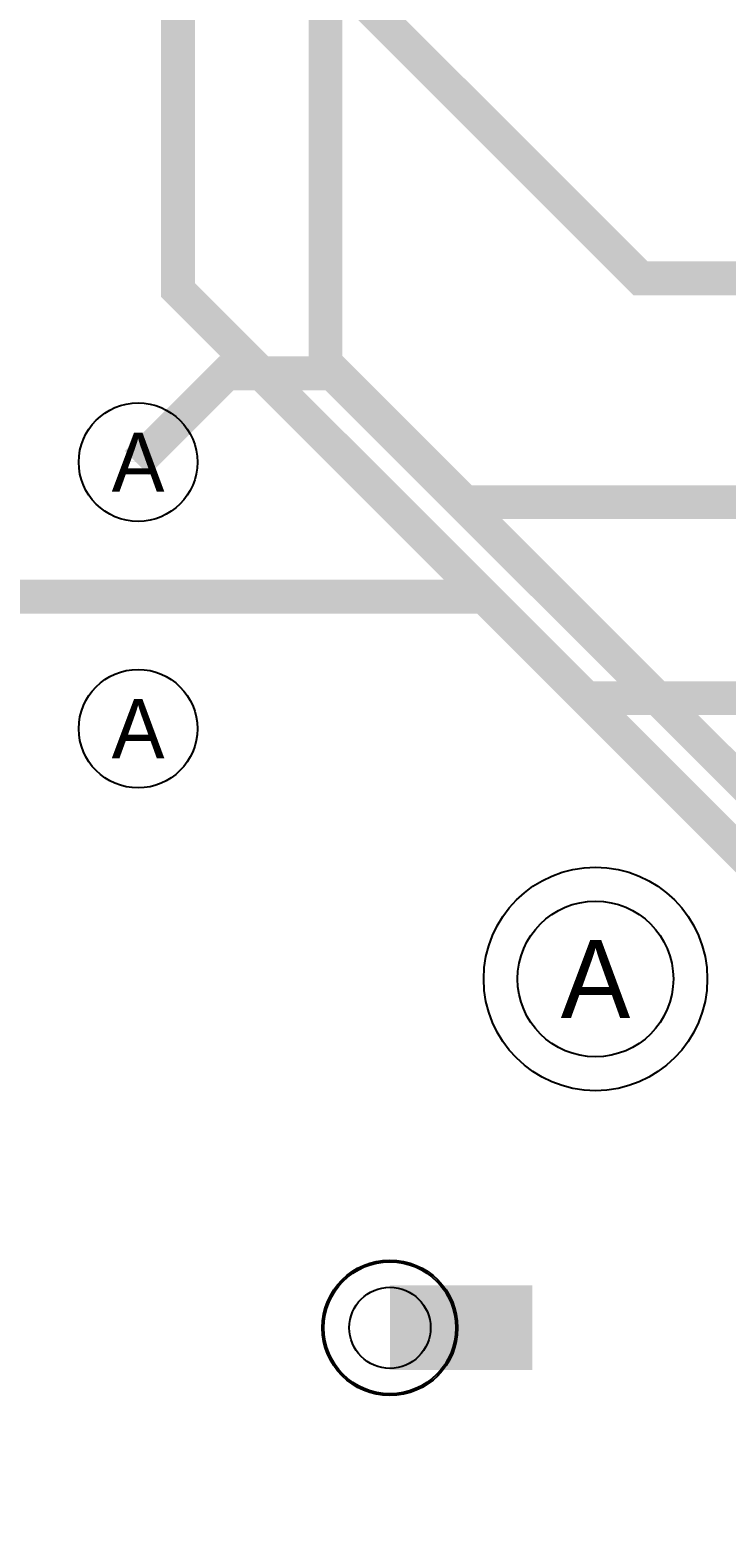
# Model space of a CAD drawing. Extents: x 0 to 3292, y 0 to 2151.
# Tile 19 of 50: x 303 to 508, y 1390 to 1832. Entities that reach past the tile are written whole.
import ezdxf
from ezdxf.enums import TextEntityAlignment as Align

# ---------------------------------------------------------------- set-up
doc = ezdxf.new("R2010")
doc.units = 0
doc.layers.add('ETCH_BOTTOM', color=1, linetype='CONTINUOUS')
doc.layers.add('ETCH_TOP', color=4, linetype='CONTINUOUS')

# ---------------------------------------------------------------- blocks, each defined once
blk = doc.blocks.new('VIA_C10H24')
at = {"layer": 'ETCH_BOTTOM'}
for radius in [19.5, 19.5, 12]:
    blk.add_circle((0, 0), radius, dxfattribs=at)
at = {"layer": 'ETCH_TOP'}
for radius in [19.5, 19.5, 12]:
    blk.add_circle((0, 0), radius, dxfattribs=at)
blk = doc.blocks.new('FIGURE_CIRCLE')
blk.add_circle((0, 0), 0.5)
blk = doc.blocks.new('66R46')
at = {"layer": 'ETCH_BOTTOM'}
blk.add_circle((0, 0), 33, dxfattribs=at)
blk.add_circle((0, 0), 33, dxfattribs=at)
at = {"layer": 'ETCH_TOP'}
blk.add_circle((0, 0), 33, dxfattribs=at)
blk.add_circle((0, 0), 33, dxfattribs=at)
blk = doc.blocks.new('PLC_SMSC_EVAL9500ALC')
at = {"layer": 'ETCH_TOP'}
blk.add_blockref('66R46', (2050, 70), dxfattribs=at)

msp = doc.modelspace()

# ---------------------------------------------------------------- linework, layer by layer
at = {"layer": 'ETCH_BOTTOM'}
for points, const_width in [([(440.94, 2032.82), (388, 1979.88), (388, 1854), (483, 1759), (684, 1759), (750.09, 1692.91), (870.72, 1692.91)], 10), ([(334.65, 1704.83), (360.8, 1730.98), (392.02, 1730.98), (560.3, 1562.7), (1618.82, 1562.7)], 10), ([(334.28, 1704.46), (334.65, 1704.83)], 10), ([(334.65, 1704.72), (334.65, 1704.83)], 6), ([(255.91, 1625.98), (294.93, 1665), (436.78, 1665), (554.08, 1547.7), (1625.04, 1547.7), (1658.78, 1513.96), (1658.78, 1283.49), (1658.79, 1207.39), (1658.8, 1117.95), (1658.8, 1036.24), (1658.82, 935.97), (1685, 909.77), (1685, 393.78), (1666, 374.78), (1666, 333.23), (1691.34, 307.89), (1691.34, 35.01)], 10), ([(451, 1449), (409, 1449)], 25)]:
    msp.add_lwpolyline(points, dxfattribs=dict(at, const_width=const_width))
at = {"layer": 'ETCH_TOP', "const_width": 10}
for points in [[(558.39, 1692.91), (431.09, 1692.91), (390, 1734), (390, 1947.28), (346.46, 1990.82)], [(1478.1, 665.05), (1478.1, 1372.9), (1306, 1545), (783.78, 1545), (693.78, 1635), (467, 1635), (346.46, 1755.54), (346.46, 1864.82)]]:
    msp.add_lwpolyline(points, dxfattribs=at)

# ---------------------------------------------------------------- block references
at = {"rotation": 180}
msp.add_blockref('PLC_SMSC_EVAL9500ALC', (2519.69, 1622.05), dxfattribs=at)
at = {"layer": 'ETCH_BOTTOM', "rotation": 180}
msp.add_blockref('VIA_C10H24', (409, 1449), dxfattribs=at)
at = {"layer": 'MANUFACTURING_NCDRILL_FIGURE'}
for p, xscale, yscale in [((334.65, 1704.72), 35, 35), ((334.65, 1625.98), 35, 35), ((469.69, 1552.05), 46, 46), ((409, 1449), 40, 40)]:
    msp.add_blockref('FIGURE_CIRCLE', p, dxfattribs=dict(at, xscale=xscale, yscale=yscale))

# ---------------------------------------------------------------- texts
for height, p in [(17.5, (334.65, 1704.72)), (17.5, (334.65, 1625.98)), (23, (469.69, 1552.05))]:
    msp.add_text('A', height=height, dxfattribs=at).set_placement(p, align=Align.MIDDLE_CENTER)

doc.saveas('drawing.dxf')
